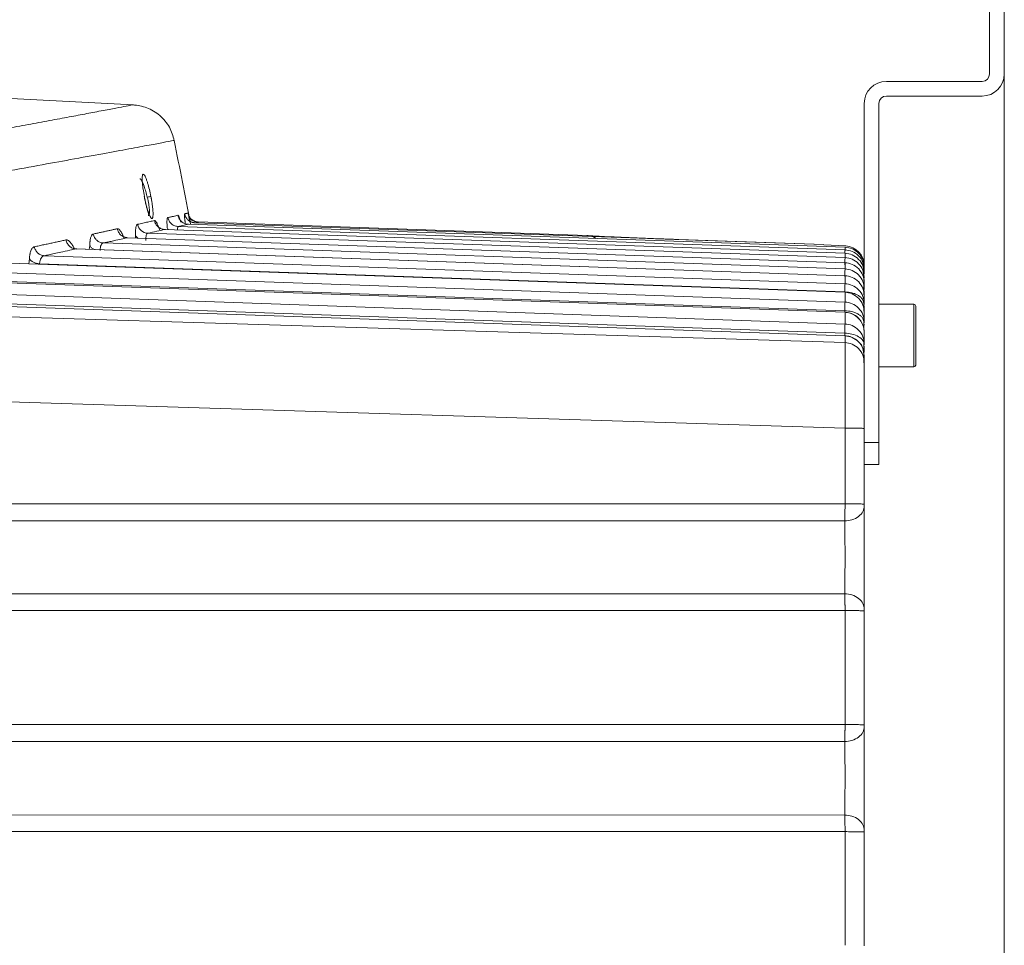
# Model space of a CAD drawing. Header units: millimetres. Extents: x 0 to 594, y 0 to 420.
# Tile 65 of 76: x 304 to 331, y 348 to 373. Entities that reach past the tile are written whole.
import ezdxf

# ---------------------------------------------------------------- set-up
doc = ezdxf.new("R2010")
doc.units = ezdxf.units.MM
doc.styles.add('SLDTEXTSTYLE1', font='TXT', dxfattribs={"width": 0.605})
doc.dimstyles.new('SLDDIMSTYLE1', dxfattribs={"dimtxt": 2.568319, "dimasz": 3.3, "dimexe": 0, "dimexo": 0.0625, "dimgap": 0.64208, "dimtad": 1, "dimdec": 0, "dimlfac": 5, "dimrnd": 1e-09, "dimzin": 12, "dimdsep": 46, "dimtxsty": 'SLDTEXTSTYLE1', "dimsah": 1, "dimcen": 0.09, "dimadec": 0, "dimazin": 3, "dimtfac": 1, "dimtdec": 1, "dimtofl": 0, "dimtmove": 0, "dimatfit": 3, "dimfxl": 1, "dimfrac": 2, "dimtolj": 1, "dimtzin": 12, "dimarcsym": 0})

# ---------------------------------------------------------------- blocks, each defined once
blk = doc.blocks.new('_D_6')
at = {"color": 7, "linetype": 'Continuous', "lineweight": 0}
for p, q in [((330.793, 371.409), (330.793, 208.509)), ((246.705, 326.965), (246.705, 208.509)), ((284.585, 214.042), (283.997, 214.042)), ((283.997, 214.042), (283.997, 210.097)), ((292.914, 214.042), (293.502, 214.042)), ((293.502, 214.042), (293.502, 210.097)), ((283.997, 210.097), (284.585, 210.097)), ((293.502, 210.097), (292.914, 210.097)), ((246.705, 209.509), (330.793, 209.509))]:
    blk.add_line(p, q, dxfattribs=at)
for points in [[(246.705, 209.509), (250.005, 209.009), (250.005, 210.009)], [(330.793, 209.509), (327.493, 210.009), (327.493, 209.009)]]:
    blk.add_solid(points, dxfattribs=at)
at = {"color": 7, "linetype": 'Continuous', "lineweight": 0, "char_height": 2.6458, "attachment_point": 1, "style": 'SLDTEXTSTYLE1'}
for s, insert in [('420', (285.81, 218.04)), ('16,6', (285.32, 213.508))]:
    blk.add_mtext(s, dxfattribs=dict(at, insert=insert))

msp = doc.modelspace()

# ---------------------------------------------------------------- linework, layer by layer
at = {"color": 7, "linetype": 'Continuous', "lineweight": 15}
for p, q in [((330.393, 376.209), (330.393, 371.409)), ((330.793, 371.409), (330.793, 376.209)), ((307.169, 370.571), (273.993, 372.309)), ((330.193, 371.209), (327.593, 371.209)), ((327.593, 370.809), (330.193, 370.809)), ((326.993, 370.609), (326.993, 365.986)), ((327.393, 361.409), (327.393, 370.609)), ((308.386, 367.269), (308.659, 367.331)), ((326.472, 366.708), (308.659, 367.331)), ((308.84, 367.371), (308.931, 367.392)), ((308.84, 367.371), (325.898, 366.776)), ((319.472, 367.023), (308.931, 367.392)), ((307.561, 367.086), (326.472, 366.425)), ((326.472, 366.543), (308.021, 367.188)), ((308.386, 367.269), (326.472, 366.638)), ((306.355, 366.822), (326.472, 366.118)), ((326.472, 366.284), (307.009, 366.965)), ((325.898, 366.776), (321.879, 366.918)), ((326.493, 366.744), (325.894, 366.774)), ((326.493, 366.744), (325.894, 366.774)), ((304.752, 366.476), (326.472, 365.715)), ((305.629, 366.66), (305.595, 366.664)), ((326.478, 365.931), (305.606, 366.661)), ((326.472, 365.931), (305.612, 366.66)), ((326.475, 365.484), (303.804, 366.278)), ((326.472, 365.482), (303.81, 366.276)), ((304.619, 366.259), (326.465, 365.493)), ((326.985, 366.191), (326.985, 366.262)), ((302.729, 366.049), (326.472, 365.216)), ((326.976, 366.189), (326.993, 366.096)), ((326.976, 365.977), (326.993, 365.885)), ((326.981, 365.933), (326.984, 366.023)), ((326.982, 365.933), (326.982, 365.968)), ((326.983, 366.151), (326.985, 366.205)), ((326.983, 366.038), (326.985, 366.157)), ((326.983, 365.798), (326.985, 365.943)), ((326.985, 365.978), (326.985, 366.098)), ((326.472, 364.939), (301.579, 365.812)), ((326.474, 364.941), (301.618, 365.813)), ((302.552, 365.82), (326.465, 364.983)), ((326.975, 365.929), (326.993, 365.865)), ((326.979, 365.607), (326.984, 365.766)), ((326.993, 365.932), (326.993, 365.92)), ((326.993, 365.83), (326.993, 365.779)), ((326.993, 365.648), (326.993, 365.744)), ((300.254, 365.542), (326.472, 364.621)), ((326.472, 365.482), (326.472, 365.481)), ((326.975, 365.62), (326.993, 365.557)), ((326.983, 365.416), (326.985, 365.633)), ((326.993, 365.522), (326.993, 365.426)), ((326.472, 364.3), (298.885, 365.269)), ((326.478, 364.303), (298.939, 365.27)), ((300.03, 365.298), (326.464, 364.371)), ((326.975, 365.215), (326.993, 365.154)), ((326.983, 364.968), (326.985, 365.229)), ((326.993, 365.246), (326.993, 365.391)), ((328.343, 365.159), (327.393, 365.159)), ((297.588, 365.013), (326.472, 364.118)), ((326.993, 365.119), (326.993, 364.979)), ((326.993, 364.749), (326.993, 364.944)), ((328.393, 365.109), (328.393, 363.646)), ((326.975, 364.714), (326.993, 364.655)), ((326.984, 364.451), (326.985, 364.728)), ((326.993, 364.62), (326.993, 364.59)), ((326.993, 364.154), (326.993, 364.401)), ((326.957, 363.956), (326.993, 363.763)), ((326.993, 364.024), (326.993, 363.855)), ((328.393, 363.646), (328.393, 363.509)), ((327.393, 363.459), (328.343, 363.459)), ((296.756, 362.724), (326.472, 361.799)), ((326.993, 361.75), (326.993, 361.409)), ((326.993, 361.409), (327.393, 361.409)), ((327.393, 361.409), (327.393, 360.809)), ((326.993, 360.809), (327.393, 360.809)), ((326.472, 359.744), (297.303, 359.744)), ((326.466, 359.278), (297.621, 359.278)), ((326.465, 357.299), (297.881, 357.299)), ((326.472, 356.846), (297.804, 356.846)), ((298.303, 353.751), (326.472, 353.751)), ((298.599, 353.29), (326.466, 353.289)), ((326.465, 351.295), (298.829, 351.294)), ((326.472, 350.843), (298.741, 350.843))]:
    msp.add_line(p, q, dxfattribs=at)
at = {"color": 8, "linetype": 'Continuous', "lineweight": 15}
for p, q in [((307.224, 366.957), (307.225, 367.035)), ((305.97, 366.648), (305.984, 366.756)), ((305.612, 366.66), (305.629, 366.657)), ((304.328, 366.259), (304.345, 366.393)), ((328.343, 363.605), (328.343, 365.159)), ((326.465, 364.942), (326.465, 364.983)), ((326.472, 364.939), (326.472, 364.938)), ((326.465, 364.303), (326.464, 364.371)), ((326.472, 364.299), (326.472, 364.3)), ((328.343, 363.459), (328.343, 363.605))]:
    msp.add_line(p, q, dxfattribs=at)
at = {"color": 8, "linetype": 'Continuous', "lineweight": 15, "flags": 128}
msp.add_lwpolyline([(308.11, 367.183), (308.1, 367.198), (308.085, 367.23)], dxfattribs=at)
at = {"color": 7, "linetype": 'Continuous', "lineweight": 15}
for centre, radius, start, end in [((330.193, 371.409), 0.2, 270, 0), ((330.193, 371.409), 0.6, 270, 0), ((327.593, 370.609), 0.6, 90, 180), ((327.593, 370.609), 0.2, 90, 180), ((13.993, 311.309), 300, 10.76524, 11.20513), ((307.575, 367.384), 0.299, 190.6839, 267.2443), ((326.453, 366.205), 0.54, 0, 86.1862), ((328.343, 365.109), 0.05, 0, 90), ((328.343, 363.509), 0.05, 270, 0)]:
    msp.add_arc(centre, radius, start, end, dxfattribs=at)
at = {"color": 8, "linetype": 'Continuous', "lineweight": 15}
for points, knots in [([(294.708, 368.386), (294.952, 368.425), (295.439, 368.503), (296.145, 368.617), (296.83, 368.729), (297.494, 368.839), (298.137, 368.947), (298.786, 369.057), (299.373, 369.157), (299.903, 369.248), (300.356, 369.327), (300.795, 369.404), (301.22, 369.478), (301.63, 369.551), (302.027, 369.621), (302.409, 369.69), (302.895, 369.777), (303.466, 369.881), (304.099, 369.996), (304.696, 370.106), (305.246, 370.209), (305.749, 370.303), (306.216, 370.392), (306.623, 370.469), (306.933, 370.528), (307.126, 370.565), (307.147, 370.569), (307.158, 370.571)], [0, 0, 0, 0, 0.030228, 0.060432, 0.090619, 0.120796, 0.150972, 0.181153, 0.215338, 0.239741, 0.264131, 0.288514, 0.312891, 0.337269, 0.36165, 0.386038, 0.410437, 0.458563, 0.506634, 0.556413, 0.609977, 0.663766, 0.721064, 0.790324, 0.859894, 0.931472, 1, 1, 1, 1]), ([(295.662, 367.421), (296.333, 367.527), (297.656, 367.737), (299.415, 368.026), (300.983, 368.29), (302.358, 368.527), (303.556, 368.739), (304.587, 368.925), (305.525, 369.096), (306.359, 369.248), (307.071, 369.38), (307.619, 369.482), (308.001, 369.554), (308.234, 369.598), (308.259, 369.603), (308.272, 369.605)], [0, 0, 0, 0, 0.083376, 0.164235, 0.242584, 0.318433, 0.391788, 0.462659, 0.531052, 0.611269, 0.690858, 0.769827, 0.848186, 0.925945, 1, 1, 1, 1]), ([(307.464, 368.084), (307.452, 368.152), (307.432, 368.26), (307.416, 368.396), (307.407, 368.496), (307.405, 368.585), (307.411, 368.65), (307.424, 368.686), (307.443, 368.69), (307.468, 368.663), (307.496, 368.615), (307.516, 368.555), (307.525, 368.528)], [0, 0, 0, 0, 0.149631, 0.233341, 0.323, 0.417565, 0.521241, 0.617229, 0.719136, 0.816781, 0.9149, 1, 1, 1, 1]), ([(307.339, 368.565), (307.342, 368.566), (307.35, 368.569), (307.371, 368.548), (307.407, 368.492), (307.454, 368.381), (307.505, 368.224), (307.532, 368.116), (307.545, 368.065)], [0, 0, 0, 0, 0.059355, 0.192348, 0.339122, 0.59222, 0.809134, 1, 1, 1, 1]), ([(307.695, 367.529), (307.694, 367.526), (307.693, 367.518), (307.69, 367.509), (307.687, 367.5), (307.679, 367.487), (307.663, 367.484), (307.638, 367.511), (307.61, 367.565), (307.581, 367.637), (307.555, 367.714), (307.533, 367.789), (307.517, 367.85), (307.502, 367.909), (307.489, 367.964), (307.476, 368.023), (307.468, 368.063), (307.464, 368.084)], [0, 0, 0, 0, 0.026676, 0.053319, 0.080004, 0.118153, 0.236319, 0.352411, 0.463915, 0.569323, 0.667631, 0.734462, 0.801374, 0.844609, 0.896538, 0.948164, 1, 1, 1, 1]), ([(307.545, 368.065), (307.558, 368.001), (307.584, 367.879), (307.601, 367.741), (307.604, 367.652), (307.599, 367.6), (307.588, 367.57), (307.576, 367.571), (307.571, 367.571)], [0, 0, 0, 0, 0.245822, 0.4698, 0.611031, 0.752033, 0.896742, 1, 1, 1, 1]), ([(308.375, 367.572), (308.382, 367.568), (308.393, 367.561), (308.419, 367.501), (308.442, 367.423), (308.453, 367.382)], [0, 0, 0, 0, 0.349063, 0.659643, 1, 1, 1, 1]), ([(307.294, 366.955), (307.285, 366.96), (307.251, 366.982), (307.236, 367.012), (307.225, 367.035)], [0, 0, 0, 0, 0.265418, 1, 1, 1, 1]), ([(308.364, 367.176), (308.363, 367.187), (308.36, 367.224), (308.368, 367.255), (308.38, 367.263), (308.386, 367.268)], [0, 0, 0, 0, 0.16435, 0.5769367, 1, 1, 1, 1]), ([(319.472, 367.021), (319.543, 367.015), (319.633, 367.007), (319.702, 366.955), (319.716, 366.944)], [0, 0, 0, 0, 0.797785, 1, 1, 1, 1]), ([(306.127, 366.643), (306.117, 366.646), (306.078, 366.659), (306.023, 366.696), (305.997, 366.735), (305.984, 366.756)], [0, 0, 0, 0, 0.154013, 0.561006, 1, 1, 1, 1]), ([(326.469, 366.544), (326.47, 366.558), (326.471, 366.592), (326.472, 366.625), (326.472, 366.632), (326.472, 366.636)], [0, 0, 0, 0, 0.253949, 0.626974, 1, 1, 1, 1]), ([(326.472, 366.636), (326.539, 366.626), (326.676, 366.607), (326.85, 366.48), (326.958, 366.33), (326.971, 366.224), (326.976, 366.189)], [0, 0, 0, 0, 0.2717104, 0.5647672, 0.8578283, 1, 1, 1, 1]), ([(326.472, 366.424), (326.539, 366.414), (326.676, 366.395), (326.85, 366.268), (326.957, 366.118), (326.971, 366.012), (326.976, 365.977)], [0, 0, 0, 0, 0.271634, 0.564602, 0.857583, 1, 1, 1, 1]), ([(326.903, 366.282), (326.905, 366.281), (326.929, 366.26), (326.962, 366.214), (326.971, 366.167), (326.975, 366.144)], [0, 0, 0, 0, 0.036768, 0.53085, 1, 1, 1, 1]), ([(326.465, 365.495), (326.532, 365.489), (326.635, 365.481), (326.758, 365.438), (326.842, 365.394), (326.909, 365.34), (326.962, 365.28), (326.971, 365.236), (326.975, 365.215)], [0, 0, 0, 0, 0.271536, 0.417404, 0.566275, 0.715147, 0.861017, 1, 1, 1, 1]), ([(326.465, 364.983), (326.532, 364.978), (326.635, 364.97), (326.758, 364.928), (326.842, 364.886), (326.909, 364.834), (326.962, 364.777), (326.971, 364.734), (326.975, 364.714)], [0, 0, 0, 0, 0.271497, 0.417353, 0.566214, 0.715075, 0.860931, 1, 1, 1, 1]), ([(326.472, 364.939), (326.519, 364.937), (326.568, 364.929), (326.666, 364.898), (326.715, 364.875), (326.804, 364.814), (326.844, 364.776), (326.911, 364.691), (326.938, 364.644), (326.957, 364.595)], [0, 0, 0, 0, 0.25, 0.25, 0.5, 0.5, 0.75, 0.75, 1, 1, 1, 1]), ([(326.472, 364.299), (326.539, 364.29), (326.677, 364.27), (326.847, 364.143), (326.944, 364.026), (326.957, 363.956), (326.957, 363.956)], [0, 0, 0, 0, 0.3169947, 0.658564, 0.9997749, 1, 1, 1, 1])]:
    msp.add_open_spline(points, degree=3, knots=knots, dxfattribs=at)
at = {"color": 7, "linetype": 'Continuous', "lineweight": 15}
for points, knots in [([(308.276, 369.597), (308.24, 369.723), (308.165, 369.981), (307.897, 370.297), (307.546, 370.517), (307.279, 370.554), (307.15, 370.572)], [0, 0, 0, 0, 0.242906, 0.50006, 0.757182, 1, 1, 1, 1]), ([(307.525, 368.528), (307.534, 368.502), (307.56, 368.436), (307.602, 368.276), (307.629, 368.147), (307.642, 368.084)], [0, 0, 0, 0, 0.240082, 0.626313, 1, 1, 1, 1]), ([(307.578, 367.58), (307.58, 367.582), (307.586, 367.59), (307.567, 367.65), (307.54, 367.745), (307.513, 367.844), (307.485, 367.962), (307.467, 368.049), (307.458, 368.093)], [0, 0, 0, 0, 0.08857, 0.352573, 0.500228, 0.657661, 0.82445, 1, 1, 1, 1]), ([(307.642, 368.084), (307.64, 368.083), (307.637, 368.083), (307.625, 368.081), (307.617, 368.079), (307.589, 368.074), (307.565, 368.069), (307.545, 368.065)], [0, 0, 0, 0, 0.25, 0.25, 0.5, 0.5, 1, 1, 1, 1]), ([(307.642, 368.084), (307.644, 368.072), (307.648, 368.05), (307.654, 368.017), (307.661, 367.978), (307.668, 367.933), (307.679, 367.864), (307.687, 367.794), (307.694, 367.728), (307.698, 367.678), (307.7, 367.633), (307.7, 367.592), (307.699, 367.557), (307.696, 367.538), (307.695, 367.529)], [0, 0, 0, 0, 0.047891, 0.094961, 0.141353, 0.21521, 0.290153, 0.447567, 0.536373, 0.625217, 0.717078, 0.808716, 0.903847, 1, 1, 1, 1]), ([(308.103, 367.511), (308.117, 367.514), (308.144, 367.52), (308.182, 367.529), (308.217, 367.537), (308.263, 367.547), (308.317, 367.559), (308.356, 367.568), (308.375, 367.572)], [0, 0, 0, 0, 0.131198, 0.258228, 0.381092, 0.49979, 0.750003, 1, 1, 1, 1]), ([(308.659, 367.328), (308.642, 367.328), (308.625, 367.331), (308.592, 367.338), (308.576, 367.343), (308.529, 367.361), (308.5, 367.379), (308.449, 367.423), (308.427, 367.449), (308.402, 367.493), (308.395, 367.508), (308.383, 367.539), (308.379, 367.556), (308.376, 367.572)], [0, 0, 0, 0, 0.125, 0.125, 0.25, 0.25, 0.5, 0.5, 0.75, 0.75, 0.875, 0.875, 1, 1, 1, 1]), ([(308.576, 367.342), (308.575, 367.352), (308.572, 367.372), (308.569, 367.4), (308.565, 367.426), (308.561, 367.459), (308.557, 367.496), (308.554, 367.535), (308.552, 367.568), (308.551, 367.59), (308.552, 367.604), (308.554, 367.611), (308.556, 367.612), (308.557, 367.613)], [0, 0, 0, 0, 0.05965, 0.119055, 0.178347, 0.237659, 0.354575, 0.471411, 0.602716, 0.734204, 0.822726, 0.911173, 1, 1, 1, 1]), ([(308.557, 367.613), (308.563, 367.614), (308.576, 367.617), (308.593, 367.621), (308.607, 367.624), (308.62, 367.627), (308.631, 367.63), (308.64, 367.632), (308.645, 367.633), (308.647, 367.633)], [0, 0, 0, 0, 0.147666, 0.293728, 0.438188, 0.581044, 0.722298, 0.86195, 1, 1, 1, 1]), ([(308.84, 367.37), (308.836, 367.37), (308.826, 367.37), (308.811, 367.372), (308.793, 367.375), (308.773, 367.379), (308.751, 367.386), (308.727, 367.395), (308.703, 367.408), (308.677, 367.424), (308.652, 367.444), (308.627, 367.469), (308.604, 367.498), (308.584, 367.532), (308.566, 367.57), (308.56, 367.598), (308.557, 367.613)], [0, 0, 0, 0, 0.033176, 0.072246, 0.117185, 0.168034, 0.224802, 0.28742, 0.355904, 0.430298, 0.510571, 0.596727, 0.688757, 0.786637, 0.890493, 1, 1, 1, 1]), ([(308.647, 367.633), (308.647, 367.633), (308.647, 367.633), (308.649, 367.631), (308.65, 367.627), (308.651, 367.621), (308.654, 367.61), (308.659, 367.59), (308.667, 367.557), (308.675, 367.519), (308.683, 367.477), (308.693, 367.428), (308.701, 367.391), (308.705, 367.372)], [0, 0, 0, 0, 0.053953, 0.107745, 0.161477, 0.215252, 0.269171, 0.406352, 0.544104, 0.654821, 0.765982, 0.882759, 1, 1, 1, 1]), ([(308.931, 367.39), (308.9, 367.391), (308.867, 367.397), (308.803, 367.421), (308.773, 367.439), (308.72, 367.484), (308.697, 367.512), (308.664, 367.571), (308.653, 367.603), (308.647, 367.633)], [0, 0, 0, 0, 0.25, 0.25, 0.5, 0.5, 0.75, 0.75, 1, 1, 1, 1]), ([(307.225, 367.035), (307.225, 367.044), (307.224, 367.062), (307.224, 367.087), (307.224, 367.112), (307.225, 367.135), (307.226, 367.169), (307.23, 367.208), (307.236, 367.25), (307.245, 367.283), (307.255, 367.307), (307.267, 367.323), (307.276, 367.327), (307.281, 367.328)], [0, 0, 0, 0, 0.051619, 0.103003, 0.154246, 0.20544, 0.256681, 0.3838, 0.510516, 0.633897, 0.758345, 0.878657, 1, 1, 1, 1]), ([(307.281, 367.328), (307.305, 367.334), (307.352, 367.344), (307.422, 367.36), (307.489, 367.375), (307.555, 367.389), (307.618, 367.403), (307.68, 367.417), (307.72, 367.426), (307.739, 367.43)], [0, 0, 0, 0, 0.143168, 0.286232, 0.429192, 0.572049, 0.714802, 0.857453, 1, 1, 1, 1]), ([(307.739, 367.43), (307.741, 367.43), (307.745, 367.431), (307.751, 367.429), (307.758, 367.426), (307.764, 367.421), (307.774, 367.41), (307.789, 367.391), (307.806, 367.361), (307.823, 367.325), (307.84, 367.286), (307.858, 367.239), (307.871, 367.201), (307.877, 367.182)], [0, 0, 0, 0, 0.05682, 0.11352, 0.17022, 0.22704, 0.284101, 0.416777, 0.549938, 0.654982, 0.76035, 0.879968, 1, 1, 1, 1]), ([(308.021, 367.187), (307.99, 367.188), (307.957, 367.194), (307.895, 367.218), (307.864, 367.236), (307.812, 367.282), (307.79, 367.309), (307.756, 367.368), (307.745, 367.4), (307.739, 367.43)], [0, 0, 0, 0, 0.25, 0.25, 0.5, 0.5, 0.75, 0.75, 1, 1, 1, 1]), ([(308.085, 367.23), (308.084, 367.24), (308.083, 367.259), (308.081, 367.286), (308.08, 367.312), (308.078, 367.344), (308.078, 367.382), (308.078, 367.422), (308.081, 367.457), (308.085, 367.482), (308.09, 367.498), (308.096, 367.508), (308.101, 367.51), (308.103, 367.511)], [0, 0, 0, 0, 0.056498, 0.112803, 0.169034, 0.225305, 0.33829, 0.451093, 0.580748, 0.710732, 0.806862, 0.903088, 1, 1, 1, 1]), ([(308.386, 367.268), (308.355, 367.269), (308.322, 367.275), (308.259, 367.299), (308.229, 367.317), (308.176, 367.363), (308.153, 367.39), (308.12, 367.449), (308.109, 367.481), (308.103, 367.511)], [0, 0, 0, 0, 0.25, 0.25, 0.5, 0.5, 0.75, 0.75, 1, 1, 1, 1]), ([(308.936, 367.387), (308.913, 367.389), (308.869, 367.393), (308.811, 367.413), (308.766, 367.435), (308.737, 367.449), (308.721, 367.455), (308.718, 367.449), (308.717, 367.447)], [0, 0, 0, 0, 0.182797, 0.352448, 0.520494, 0.703082, 0.919194, 1, 1, 1, 1]), ([(305.984, 366.756), (305.984, 366.765), (305.985, 366.784), (305.986, 366.812), (305.988, 366.838), (305.99, 366.863), (305.994, 366.898), (306.002, 366.94), (306.013, 366.983), (306.027, 367.016), (306.043, 367.041), (306.06, 367.058), (306.072, 367.062), (306.079, 367.064)], [0, 0, 0, 0, 0.053119, 0.106007, 0.158771, 0.21152, 0.264363, 0.392715, 0.521002, 0.642182, 0.764523, 0.881713, 1, 1, 1, 1]), ([(306.079, 367.064), (306.112, 367.071), (306.179, 367.086), (306.276, 367.107), (306.371, 367.128), (306.464, 367.148), (306.555, 367.168), (306.644, 367.188), (306.702, 367.201), (306.731, 367.207)], [0, 0, 0, 0, 0.1435781, 0.2869154, 0.4300123, 0.5728689, 0.7154856, 0.8578625, 1, 1, 1, 1]), ([(306.355, 366.821), (306.32, 366.822), (306.286, 366.83), (306.225, 366.856), (306.198, 366.874), (306.154, 366.913), (306.133, 366.938), (306.099, 366.996), (306.086, 367.029), (306.079, 367.064)], [0, 0, 0, 0, 0.25, 0.25, 0.5, 0.5, 0.75, 0.75, 1, 1, 1, 1]), ([(306.731, 367.207), (306.734, 367.208), (306.739, 367.208), (306.748, 367.207), (306.757, 367.204), (306.767, 367.2), (306.781, 367.19), (306.8, 367.171), (306.824, 367.14), (306.847, 367.102), (306.87, 367.06), (306.892, 367.013), (306.906, 366.98), (306.913, 366.963)], [0, 0, 0, 0, 0.0567732, 0.1134515, 0.1701552, 0.2270043, 0.2841178, 0.4173417, 0.5511187, 0.6687408, 0.7870097, 0.8933283, 1, 1, 1, 1]), ([(307.009, 366.964), (306.979, 366.965), (306.947, 366.971), (306.885, 366.996), (306.855, 367.014), (306.803, 367.059), (306.781, 367.087), (306.748, 367.145), (306.737, 367.177), (306.731, 367.207)], [0, 0, 0, 0, 0.25, 0.25, 0.5, 0.5, 0.75, 0.75, 1, 1, 1, 1]), ([(307.508, 366.889), (307.504, 366.949), (307.507, 366.997), (307.526, 367.064), (307.541, 367.082), (307.561, 367.085)], [0, 0, 0, 0, 0.5, 0.5, 1, 1, 1, 1]), ([(308.038, 367.185), (308.016, 367.186), (307.974, 367.188), (307.923, 367.205), (307.89, 367.22), (307.871, 367.23), (307.871, 367.223), (307.871, 367.22)], [0, 0, 0, 0, 0.219936, 0.425732, 0.625117, 0.8288384, 1, 1, 1, 1]), ([(319.472, 367.022), (319.472, 367.023), (319.473, 367.023), (319.472, 367.023), (319.472, 367.023), (319.472, 367.023), (319.472, 367.023)], [0, 0, 0, 0, 0.21059, 0.499996, 0.793527, 1, 1, 1, 1]), ([(321.879, 366.918), (321.858, 366.919), (321.815, 366.921), (321.751, 366.923), (321.688, 366.925), (321.624, 366.928), (321.561, 366.93), (321.445, 366.934), (321.277, 366.94), (321.055, 366.949), (320.833, 366.958), (320.535, 366.97), (320.191, 366.985), (319.911, 366.998), (319.736, 367.006), (319.633, 367.012), (319.556, 367.016), (319.511, 367.019), (319.487, 367.021), (319.475, 367.022), (319.473, 367.022), (319.472, 367.022)], [0, 0, 0, 0, 0.016606, 0.033195, 0.049779, 0.066366, 0.082969, 0.099598, 0.158566, 0.217538, 0.282931, 0.348361, 0.486332, 0.626322, 0.694589, 0.762916, 0.826206, 0.889594, 0.926409, 0.963173, 1, 1, 1, 1]), ([(304.481, 366.719), (304.524, 366.728), (304.61, 366.746), (304.737, 366.774), (304.862, 366.8), (304.984, 366.827), (305.105, 366.853), (305.223, 366.878), (305.3, 366.895), (305.338, 366.903)], [0, 0, 0, 0, 0.143762, 0.287222, 0.43038, 0.573237, 0.715792, 0.858047, 1, 1, 1, 1]), ([(305.338, 366.903), (305.342, 366.904), (305.348, 366.905), (305.359, 366.905), (305.369, 366.903), (305.38, 366.9), (305.398, 366.892), (305.425, 366.874), (305.457, 366.841), (305.488, 366.801), (305.516, 366.758), (305.542, 366.712), (305.559, 366.678), (305.568, 366.661)], [0, 0, 0, 0, 0.0501833, 0.1003486, 0.1505792, 0.200958, 0.2515671, 0.4014549, 0.5523662, 0.6697969, 0.787802, 0.893779, 1, 1, 1, 1]), ([(305.612, 366.66), (305.577, 366.661), (305.544, 366.67), (305.484, 366.696), (305.457, 366.713), (305.413, 366.753), (305.392, 366.777), (305.358, 366.835), (305.345, 366.868), (305.338, 366.903)], [0, 0, 0, 0, 0.25, 0.25, 0.5, 0.5, 0.75, 0.75, 1, 1, 1, 1]), ([(306.263, 366.616), (306.264, 366.677), (306.273, 366.727), (306.305, 366.797), (306.327, 366.817), (306.355, 366.821)], [0, 0, 0, 0, 0.5, 0.5, 1, 1, 1, 1]), ([(306.355, 366.821), (306.386, 366.827), (306.455, 366.842), (306.568, 366.867), (306.715, 366.899), (306.865, 366.932), (306.967, 366.954), (307.009, 366.964)], [0, 0, 0, 0, 0.131998, 0.298669, 0.500012, 0.794629, 1, 1, 1, 1]), ([(306.917, 366.984), (306.911, 366.987), (306.9, 366.991), (306.901, 366.985), (306.902, 366.983)], [0, 0, 0, 0, 0.659542, 1, 1, 1, 1]), ([(304.345, 366.393), (304.346, 366.403), (304.347, 366.423), (304.35, 366.452), (304.354, 366.48), (304.358, 366.506), (304.365, 366.543), (304.376, 366.587), (304.393, 366.632), (304.412, 366.668), (304.434, 366.693), (304.456, 366.711), (304.473, 366.716), (304.481, 366.719)], [0, 0, 0, 0, 0.053145, 0.106104, 0.158993, 0.21193, 0.265031, 0.394215, 0.523894, 0.644816, 0.76671, 0.882825, 1, 1, 1, 1]), ([(304.752, 366.475), (304.718, 366.477), (304.684, 366.486), (304.625, 366.512), (304.599, 366.529), (304.555, 366.569), (304.535, 366.593), (304.501, 366.651), (304.488, 366.684), (304.481, 366.719)], [0, 0, 0, 0, 0.25, 0.25, 0.5, 0.5, 0.75, 0.75, 1, 1, 1, 1]), ([(304.619, 366.259), (304.624, 366.324), (304.639, 366.376), (304.685, 366.45), (304.716, 366.471), (304.752, 366.475)], [0, 0, 0, 0, 0.5, 0.5, 1, 1, 1, 1]), ([(304.752, 366.475), (304.791, 366.483), (304.88, 366.502), (305.028, 366.534), (305.22, 366.575), (305.419, 366.618), (305.555, 366.647), (305.612, 366.66)], [0, 0, 0, 0, 0.129276, 0.295946, 0.50001, 0.791035, 1, 1, 1, 1]), ([(326.472, 366.706), (326.539, 366.697), (326.677, 366.677), (326.85, 366.55), (326.958, 366.4), (326.971, 366.294), (326.976, 366.26)], [0, 0, 0, 0, 0.272166, 0.565417, 0.858345, 1, 1, 1, 1]), ([(326.472, 366.542), (326.539, 366.532), (326.677, 366.513), (326.85, 366.386), (326.958, 366.235), (326.972, 366.13), (326.976, 366.095)], [0, 0, 0, 0, 0.272096, 0.565278, 0.858146, 1, 1, 1, 1]), ([(304.619, 366.259), (304.588, 366.261), (304.559, 366.265), (304.52, 366.275), (304.508, 366.279), (304.484, 366.287), (304.472, 366.292), (304.436, 366.308), (304.413, 366.322), (304.373, 366.354), (304.356, 366.373), (304.345, 366.393)], [0, 0, 0, 0, 0.25, 0.25, 0.375, 0.375, 0.5, 0.5, 0.75, 0.75, 1, 1, 1, 1]), ([(326.466, 366.226), (326.468, 366.285), (326.469, 366.333), (326.472, 366.401), (326.472, 366.42), (326.472, 366.424)], [0, 0, 0, 0, 0.5, 0.5, 1, 1, 1, 1]), ([(326.472, 366.283), (326.535, 366.281), (326.602, 366.267), (326.73, 366.212), (326.792, 366.171), (326.893, 366.066), (326.932, 366.004), (326.982, 365.873), (326.993, 365.806), (326.993, 365.744)], [0, 0, 0, 0, 0.25, 0.25, 0.5, 0.5, 0.75, 0.75, 1, 1, 1, 1]), ([(326.984, 366.265), (326.985, 366.263), (326.986, 366.258), (326.987, 366.252), (326.988, 366.248), (326.989, 366.245), (326.989, 366.244), (326.989, 366.243), (326.989, 366.243), (326.989, 366.243), (326.989, 366.243), (326.989, 366.243), (326.989, 366.243), (326.989, 366.243), (326.989, 366.243), (326.989, 366.243), (326.99, 366.237), (326.993, 366.221), (326.993, 366.205), (326.994, 366.195)], [0, 0, 0, 0, 0.084123, 0.200205, 0.259149, 0.288846, 0.303751, 0.311218, 0.314955, 0.316824, 0.317759, 0.318226, 0.31846, 0.318577, 0.318635, 0.318665, 0.318694, 0.568016, 1, 1, 1, 1]), ([(326.466, 365.909), (326.468, 365.97), (326.469, 366.02), (326.472, 366.091), (326.472, 366.112), (326.472, 366.117)], [0, 0, 0, 0, 0.5, 0.5, 1, 1, 1, 1]), ([(326.472, 366.117), (326.535, 366.115), (326.601, 366.101), (326.73, 366.046), (326.791, 366.005), (326.892, 365.9), (326.932, 365.838), (326.982, 365.708), (326.993, 365.64), (326.993, 365.578)], [0, 0, 0, 0, 0.25, 0.25, 0.5, 0.5, 0.75, 0.75, 1, 1, 1, 1]), ([(326.465, 365.493), (326.467, 365.557), (326.469, 365.61), (326.471, 365.685), (326.472, 365.708), (326.472, 365.714)], [0, 0, 0, 0, 0.5, 0.5, 1, 1, 1, 1]), ([(326.472, 365.93), (326.535, 365.927), (326.602, 365.914), (326.73, 365.859), (326.792, 365.817), (326.893, 365.713), (326.932, 365.65), (326.982, 365.52), (326.993, 365.453), (326.993, 365.391)], [0, 0, 0, 0, 0.25, 0.25, 0.5, 0.5, 0.75, 0.75, 1, 1, 1, 1]), ([(326.472, 365.714), (326.535, 365.712), (326.601, 365.699), (326.73, 365.644), (326.791, 365.603), (326.892, 365.498), (326.932, 365.436), (326.982, 365.306), (326.993, 365.239), (326.993, 365.176)], [0, 0, 0, 0, 0.25, 0.25, 0.5, 0.5, 0.75, 0.75, 1, 1, 1, 1]), ([(326.981, 365.599), (326.981, 365.626), (326.982, 365.66), (326.982, 365.715), (326.983, 365.728)], [0, 0, 0, 0, 0.765294, 1, 1, 1, 1]), ([(326.472, 365.482), (326.535, 365.48), (326.602, 365.466), (326.73, 365.411), (326.792, 365.37), (326.893, 365.265), (326.932, 365.203), (326.982, 365.073), (326.993, 365.006), (326.993, 364.944)], [0, 0, 0, 0, 0.25, 0.25, 0.5, 0.5, 0.75, 0.75, 1, 1, 1, 1]), ([(326.465, 364.983), (326.467, 365.049), (326.469, 365.104), (326.471, 365.184), (326.472, 365.209), (326.472, 365.216)], [0, 0, 0, 0, 0.5, 0.5, 1, 1, 1, 1]), ([(326.472, 365.216), (326.535, 365.214), (326.601, 365.201), (326.73, 365.146), (326.791, 365.104), (326.892, 365), (326.932, 364.938), (326.982, 364.808), (326.993, 364.741), (326.993, 364.679)], [0, 0, 0, 0, 0.25, 0.25, 0.5, 0.5, 0.75, 0.75, 1, 1, 1, 1]), ([(326.957, 364.598), (326.933, 364.646), (326.884, 364.744), (326.762, 364.854), (326.619, 364.926), (326.517, 364.936), (326.467, 364.942)], [0, 0, 0, 0, 0.255246, 0.51438, 0.765853, 1, 1, 1, 1]), ([(326.464, 364.371), (326.467, 364.44), (326.468, 364.499), (326.471, 364.585), (326.472, 364.612), (326.472, 364.621)], [0, 0, 0, 0, 0.5, 0.5, 1, 1, 1, 1]), ([(326.472, 364.621), (326.535, 364.619), (326.601, 364.605), (326.73, 364.551), (326.791, 364.509), (326.892, 364.405), (326.932, 364.343), (326.982, 364.213), (326.993, 364.146), (326.993, 364.084)], [0, 0, 0, 0, 0.25, 0.25, 0.5, 0.5, 0.75, 0.75, 1, 1, 1, 1]), ([(326.464, 364.371), (326.527, 364.37), (326.595, 364.363), (326.725, 364.332), (326.788, 364.308), (326.89, 364.247), (326.931, 364.211), (326.982, 364.135), (326.993, 364.096), (326.993, 364.059)], [0, 0, 0, 0, 0.25, 0.25, 0.5, 0.5, 0.75, 0.75, 1, 1, 1, 1]), ([(326.957, 363.959), (326.933, 364.008), (326.884, 364.106), (326.762, 364.216), (326.619, 364.287), (326.517, 364.298), (326.467, 364.303)], [0, 0, 0, 0, 0.2552467, 0.5143823, 0.7658554, 1, 1, 1, 1]), ([(326.472, 361.799), (326.472, 361.822), (326.473, 361.868), (326.473, 361.936), (326.474, 362.003), (326.474, 362.071), (326.474, 362.138), (326.475, 362.204), (326.475, 362.27), (326.475, 362.335), (326.476, 362.399), (326.476, 362.463), (326.476, 362.526), (326.477, 362.588), (326.477, 362.649), (326.477, 362.709), (326.477, 362.769), (326.477, 362.827), (326.478, 362.885), (326.478, 362.941), (326.478, 362.996), (326.478, 363.051), (326.478, 363.104), (326.478, 363.156), (326.478, 363.207), (326.478, 363.256), (326.478, 363.304), (326.478, 363.367), (326.478, 363.443), (326.478, 363.53), (326.478, 363.613), (326.478, 363.69), (326.477, 363.763), (326.477, 363.83), (326.477, 363.891), (326.476, 363.946), (326.475, 363.994), (326.475, 364.036), (326.474, 364.071), (326.473, 364.099), (326.473, 364.111), (326.472, 364.118)], [0, 0, 0, 0, 0.020045, 0.040025, 0.05994, 0.079788, 0.099572, 0.11929, 0.138943, 0.15853, 0.178052, 0.197509, 0.2169, 0.236226, 0.255487, 0.274682, 0.293812, 0.312877, 0.331876, 0.350811, 0.36968, 0.388484, 0.407223, 0.425896, 0.444505, 0.463048, 0.481526, 0.499939, 0.536817, 0.573958, 0.611365, 0.649036, 0.686971, 0.725171, 0.763637, 0.802367, 0.841363, 0.880624, 0.92015, 0.959942, 1, 1, 1, 1]), ([(326.472, 364.117), (326.535, 364.115), (326.601, 364.101), (326.73, 364.047), (326.791, 364.005), (326.892, 363.901), (326.932, 363.839), (326.982, 363.71), (326.993, 363.643), (326.993, 363.581)], [0, 0, 0, 0, 0.25, 0.25, 0.5, 0.5, 0.75, 0.75, 1, 1, 1, 1]), ([(326.984, 363.832), (326.984, 363.836), (326.984, 363.914), (326.985, 364.025), (326.985, 364.129)], [0, 0, 0, 0, 0.052959, 1, 1, 1, 1]), ([(326.982, 363.565), (326.982, 363.582), (326.983, 363.634), (326.983, 363.725), (326.984, 363.786)], [0, 0, 0, 0, 0.323568, 1, 1, 1, 1]), ([(326.993, 361.785), (326.993, 361.803), (326.993, 361.84), (326.993, 361.895), (326.993, 361.953), (326.993, 362.025), (326.993, 362.133), (326.993, 362.271), (326.993, 362.427), (326.993, 362.579), (326.993, 362.772), (326.993, 362.95), (326.993, 363.108), (326.993, 363.215), (326.993, 363.31), (326.993, 363.392), (326.993, 363.461), (326.993, 363.506), (326.993, 363.535), (326.993, 363.554), (326.993, 363.57), (326.993, 363.577), (326.993, 363.581)], [0, 0, 0, 0, 0.020801, 0.041606, 0.062415, 0.087084, 0.124226, 0.186128, 0.248504, 0.311211, 0.374094, 0.499956, 0.562953, 0.625898, 0.688757, 0.751457, 0.813836, 0.875747, 0.903454, 0.937571, 0.968789, 1, 1, 1, 1]), ([(326.472, 359.744), (326.472, 360.086), (326.472, 360.772), (326.472, 361.457), (326.472, 361.799)], [0, 0, 0, 0, 0.500242, 1, 1, 1, 1]), ([(326.472, 361.799), (326.535, 361.799), (326.601, 361.799), (326.73, 361.797), (326.791, 361.796), (326.892, 361.793), (326.932, 361.792), (326.982, 361.788), (326.993, 361.786), (326.993, 361.785)], [0, 0, 0, 0, 0.25, 0.25, 0.5, 0.5, 0.75, 0.75, 1, 1, 1, 1]), ([(326.994, 359.73), (326.994, 360.072), (326.994, 360.757), (326.993, 361.442), (326.993, 361.785)], [0, 0, 0, 0, 0.499647, 1, 1, 1, 1]), ([(326.466, 359.278), (326.466, 359.285), (326.467, 359.301), (326.467, 359.325), (326.468, 359.351), (326.469, 359.378), (326.469, 359.407), (326.47, 359.437), (326.47, 359.467), (326.471, 359.525), (326.472, 359.612), (326.472, 359.695), (326.472, 359.738), (326.472, 359.744)], [0, 0, 0, 0, 0.064828, 0.12982, 0.194975, 0.260294, 0.325775, 0.391421, 0.457229, 0.523201, 0.753785, 0.971132, 1, 1, 1, 1]), ([(326.466, 359.278), (326.529, 359.279), (326.596, 359.289), (326.726, 359.329), (326.788, 359.361), (326.891, 359.439), (326.931, 359.487), (326.982, 359.585), (326.993, 359.636), (326.993, 359.683)], [0, 0, 0, 0, 0.25, 0.25, 0.5, 0.5, 0.75, 0.75, 1, 1, 1, 1]), ([(326.472, 359.744), (326.541, 359.743), (326.61, 359.743), (326.736, 359.742), (326.794, 359.741), (326.89, 359.738), (326.929, 359.737), (326.981, 359.733), (326.994, 359.732), (326.994, 359.73)], [0, 0, 0, 0, 0.25, 0.25, 0.5, 0.5, 0.75, 0.75, 1, 1, 1, 1]), ([(326.993, 356.879), (326.993, 356.886), (326.993, 356.907), (326.993, 356.952), (326.993, 357.011), (326.993, 357.084), (326.993, 357.185), (326.993, 357.323), (326.993, 357.498), (326.993, 357.682), (326.993, 357.938), (326.993, 358.269), (326.993, 358.603), (326.993, 358.861), (326.993, 359.048), (326.993, 359.226), (326.993, 359.367), (326.993, 359.471), (326.993, 359.555), (326.993, 359.624), (326.993, 359.669), (326.993, 359.683)], [0, 0, 0, 0, 0.010725, 0.031883, 0.063476, 0.09247, 0.125815, 0.188077, 0.250815, 0.31373, 0.376495, 0.501333, 0.626004, 0.688574, 0.751221, 0.813603, 0.875405, 0.908388, 0.937181, 0.979931, 1, 1, 1, 1]), ([(326.465, 357.299), (326.465, 357.31), (326.466, 357.333), (326.466, 357.368), (326.467, 357.404), (326.467, 357.441), (326.468, 357.48), (326.468, 357.52), (326.469, 357.56), (326.469, 357.602), (326.469, 357.645), (326.47, 357.688), (326.47, 357.732), (326.47, 357.776), (326.471, 357.821), (326.471, 357.866), (326.471, 357.912), (326.471, 357.958), (326.472, 358.004), (326.472, 358.051), (326.472, 358.097), (326.472, 358.144), (326.472, 358.19), (326.472, 358.236), (326.472, 358.314), (326.472, 358.422), (326.472, 358.561), (326.471, 358.697), (326.471, 358.813), (326.47, 358.91), (326.469, 358.988), (326.469, 359.065), (326.468, 359.14), (326.467, 359.212), (326.466, 359.255), (326.466, 359.278)], [0, 0, 0, 0, 0.023207, 0.046292, 0.069246, 0.092066, 0.114755, 0.137317, 0.159754, 0.182067, 0.204259, 0.22633, 0.248283, 0.270117, 0.291834, 0.313432, 0.334911, 0.356271, 0.377511, 0.398632, 0.419632, 0.440512, 0.461274, 0.481916, 0.50244, 0.564237, 0.626359, 0.6888, 0.751547, 0.790864, 0.831004, 0.871975, 0.913792, 0.956474, 1, 1, 1, 1]), ([(326.472, 356.846), (326.472, 356.858), (326.472, 356.881), (326.472, 356.916), (326.472, 356.951), (326.472, 356.987), (326.471, 357.021), (326.471, 357.056), (326.47, 357.09), (326.47, 357.123), (326.469, 357.156), (326.469, 357.187), (326.468, 357.218), (326.467, 357.247), (326.466, 357.274), (326.465, 357.291), (326.465, 357.299)], [0, 0, 0, 0, 0.067064, 0.134799, 0.203206, 0.272284, 0.342034, 0.412455, 0.483548, 0.555313, 0.627749, 0.700856, 0.774635, 0.849085, 0.924207, 1, 1, 1, 1]), ([(326.465, 357.299), (326.528, 357.298), (326.596, 357.288), (326.726, 357.246), (326.788, 357.214), (326.891, 357.132), (326.931, 357.083), (326.982, 356.981), (326.993, 356.928), (326.993, 356.879)], [0, 0, 0, 0, 0.25, 0.25, 0.5, 0.5, 0.75, 0.75, 1, 1, 1, 1]), ([(326.472, 353.751), (326.472, 354.267), (326.472, 355.299), (326.472, 356.331), (326.472, 356.846)], [0, 0, 0, 0, 0.500393, 1, 1, 1, 1]), ([(326.472, 356.846), (326.535, 356.846), (326.602, 356.846), (326.73, 356.844), (326.792, 356.843), (326.893, 356.841), (326.932, 356.839), (326.982, 356.836), (326.993, 356.835), (326.993, 356.833)], [0, 0, 0, 0, 0.25, 0.25, 0.5, 0.5, 0.75, 0.75, 1, 1, 1, 1]), ([(326.466, 353.289), (326.466, 353.297), (326.467, 353.313), (326.467, 353.339), (326.468, 353.365), (326.469, 353.393), (326.469, 353.422), (326.47, 353.451), (326.47, 353.48), (326.471, 353.51), (326.471, 353.54), (326.471, 353.571), (326.472, 353.601), (326.472, 353.632), (326.472, 353.662), (326.472, 353.692), (326.472, 353.722), (326.472, 353.741), (326.472, 353.751)], [0, 0, 0, 0, 0.0687793, 0.1367213, 0.2038262, 0.2700938, 0.3355242, 0.4001174, 0.4638733, 0.526792, 0.5888735, 0.6501177, 0.7105246, 0.7700942, 0.8288266, 0.8867217, 0.9437795, 1, 1, 1, 1]), ([(326.466, 353.29), (326.529, 353.291), (326.596, 353.3), (326.726, 353.341), (326.788, 353.372), (326.891, 353.45), (326.931, 353.498), (326.982, 353.596), (326.993, 353.646), (326.993, 353.693)], [0, 0, 0, 0, 0.25, 0.25, 0.5, 0.5, 0.75, 0.75, 1, 1, 1, 1]), ([(326.472, 353.751), (326.535, 353.751), (326.601, 353.751), (326.73, 353.749), (326.791, 353.749), (326.892, 353.746), (326.932, 353.745), (326.982, 353.742), (326.993, 353.741), (326.993, 353.74)], [0, 0, 0, 0, 0.25, 0.25, 0.5, 0.5, 0.75, 0.75, 1, 1, 1, 1]), ([(326.993, 350.878), (326.993, 350.885), (326.993, 350.907), (326.993, 350.952), (326.993, 351.012), (326.993, 351.086), (326.993, 351.188), (326.993, 351.327), (326.993, 351.502), (326.993, 351.688), (326.993, 351.88), (326.993, 352.077), (326.993, 352.343), (326.993, 352.61), (326.993, 352.868), (326.993, 353.056), (326.993, 353.234), (326.993, 353.375), (326.993, 353.48), (326.993, 353.564), (326.993, 353.634), (326.993, 353.679), (326.993, 353.693)], [0, 0, 0, 0, 0.0108751, 0.0320144, 0.0634215, 0.0923996, 0.1257272, 0.1879592, 0.2506589, 0.3135343, 0.3762655, 0.4388051, 0.5012389, 0.6258946, 0.6884596, 0.7511043, 0.813496, 0.875329, 0.9082892, 0.9371483, 0.9798162, 1, 1, 1, 1]), ([(326.465, 351.295), (326.466, 351.306), (326.466, 351.329), (326.466, 351.365), (326.467, 351.402), (326.467, 351.44), (326.468, 351.479), (326.468, 351.519), (326.469, 351.56), (326.469, 351.602), (326.47, 351.645), (326.47, 351.689), (326.47, 351.733), (326.47, 351.778), (326.471, 351.823), (326.471, 351.869), (326.471, 351.915), (326.471, 351.961), (326.472, 352.008), (326.472, 352.054), (326.472, 352.101), (326.472, 352.148), (326.472, 352.194), (326.472, 352.241), (326.472, 352.301), (326.472, 352.377), (326.472, 352.466), (326.472, 352.556), (326.472, 352.646), (326.471, 352.734), (326.471, 352.822), (326.47, 352.907), (326.469, 352.991), (326.469, 353.071), (326.468, 353.148), (326.467, 353.222), (326.466, 353.266), (326.466, 353.289)], [0, 0, 0, 0, 0.023188, 0.046253, 0.069189, 0.09199, 0.11466, 0.137203, 0.15962, 0.181913, 0.204084, 0.226135, 0.248066, 0.269879, 0.291574, 0.313149, 0.334606, 0.355943, 0.37716, 0.398257, 0.419233, 0.440089, 0.460826, 0.481443, 0.501941, 0.541354, 0.581143, 0.621313, 0.66186, 0.702781, 0.744073, 0.785738, 0.827785, 0.870222, 0.913065, 0.956332, 1, 1, 1, 1]), ([(326.472, 350.843), (326.472, 350.855), (326.472, 350.879), (326.472, 350.915), (326.472, 350.952), (326.472, 350.988), (326.471, 351.025), (326.471, 351.062), (326.47, 351.098), (326.47, 351.134), (326.469, 351.169), (326.468, 351.203), (326.467, 351.235), (326.466, 351.266), (326.466, 351.285), (326.465, 351.295)], [0, 0, 0, 0, 0.068974, 0.139273, 0.210897, 0.283846, 0.358119, 0.433718, 0.510641, 0.588889, 0.668462, 0.749359, 0.831581, 0.915128, 1, 1, 1, 1]), ([(326.465, 351.294), (326.528, 351.293), (326.596, 351.283), (326.726, 351.241), (326.788, 351.209), (326.891, 351.128), (326.931, 351.08), (326.982, 350.978), (326.993, 350.926), (326.993, 350.878)], [0, 0, 0, 0, 0.25, 0.25, 0.5, 0.5, 0.75, 0.75, 1, 1, 1, 1]), ([(326.472, 347.758), (326.472, 348.272), (326.472, 349.301), (326.472, 350.329), (326.472, 350.843)], [0, 0, 0, 0, 0.500313, 1, 1, 1, 1]), ([(326.472, 350.843), (326.535, 350.843), (326.602, 350.842), (326.73, 350.841), (326.792, 350.841), (326.893, 350.839), (326.932, 350.837), (326.982, 350.835), (326.993, 350.834), (326.993, 350.833)], [0, 0, 0, 0, 0.25, 0.25, 0.5, 0.5, 0.75, 0.75, 1, 1, 1, 1])]:
    msp.add_open_spline(points, degree=3, knots=knots, dxfattribs=at)
for points in [[(307.561, 367.085), (307.729, 367.122), (307.883, 367.156), (308.021, 367.187)], [(326.472, 366.638), (326.472, 366.665), (326.472, 366.689), (326.472, 366.708)], [(326.472, 366.425), (326.472, 366.469), (326.472, 366.508), (326.472, 366.543)], [(326.472, 366.118), (326.472, 366.177), (326.472, 366.233), (326.472, 366.284)], [(326.472, 365.715), (326.472, 365.791), (326.472, 365.863), (326.472, 365.931)], [(326.993, 365.865), (326.993, 365.877), (326.993, 365.884), (326.993, 365.885)], [(326.472, 365.216), (326.472, 365.309), (326.472, 365.398), (326.472, 365.482)], [(326.993, 365.557), (326.993, 365.569), (326.993, 365.577), (326.993, 365.578)], [(326.993, 365.154), (326.993, 365.167), (326.993, 365.175), (326.993, 365.176)], [(326.472, 364.621), (326.472, 364.731), (326.472, 364.837), (326.472, 364.939)], [(326.993, 364.655), (326.993, 364.669), (326.993, 364.677), (326.993, 364.679)], [(326.957, 364.595), (326.982, 364.53), (326.993, 364.464), (326.993, 364.401)], [(326.472, 364.118), (326.472, 364.18), (326.472, 364.24), (326.472, 364.3)], [(326.993, 364.059), (326.993, 364.073), (326.993, 364.082), (326.993, 364.084)], [(326.993, 363.581), (326.993, 363.643), (326.993, 363.703), (326.993, 363.763)], [(326.993, 359.683), (326.993, 359.695), (326.993, 359.712), (326.993, 359.73)], [(326.993, 356.833), (326.993, 356.851), (326.993, 356.868), (326.993, 356.879)], [(326.993, 353.74), (326.993, 354.771), (326.993, 355.802), (326.993, 356.833)], [(326.993, 353.693), (326.993, 353.705), (326.993, 353.722), (326.993, 353.74)], [(326.993, 350.833), (326.993, 350.85), (326.993, 350.867), (326.993, 350.878)], [(326.993, 347.748), (326.993, 348.777), (326.993, 349.805), (326.993, 350.833)]]:
    msp.add_open_spline(points, degree=3, dxfattribs=at)

# ---------------------------------------------------------------- dimensions: what is measured, and where the dimension line sits
at = {"color": 7, "linetype": 'Continuous', "lineweight": 0}
dim = msp.add_linear_dim(base=(330.793, 209.509), p1=(246.705, 326.965), p2=(330.793, 371.409), dimstyle='SLDDIMSTYLE1', dxfattribs=at)
dim.commit()
dim.dimension.update_dxf_attribs({"geometry": '_D_6', "text_midpoint": (288.749, 209.509), "dimtype": 160})

doc.saveas('drawing.dxf')
